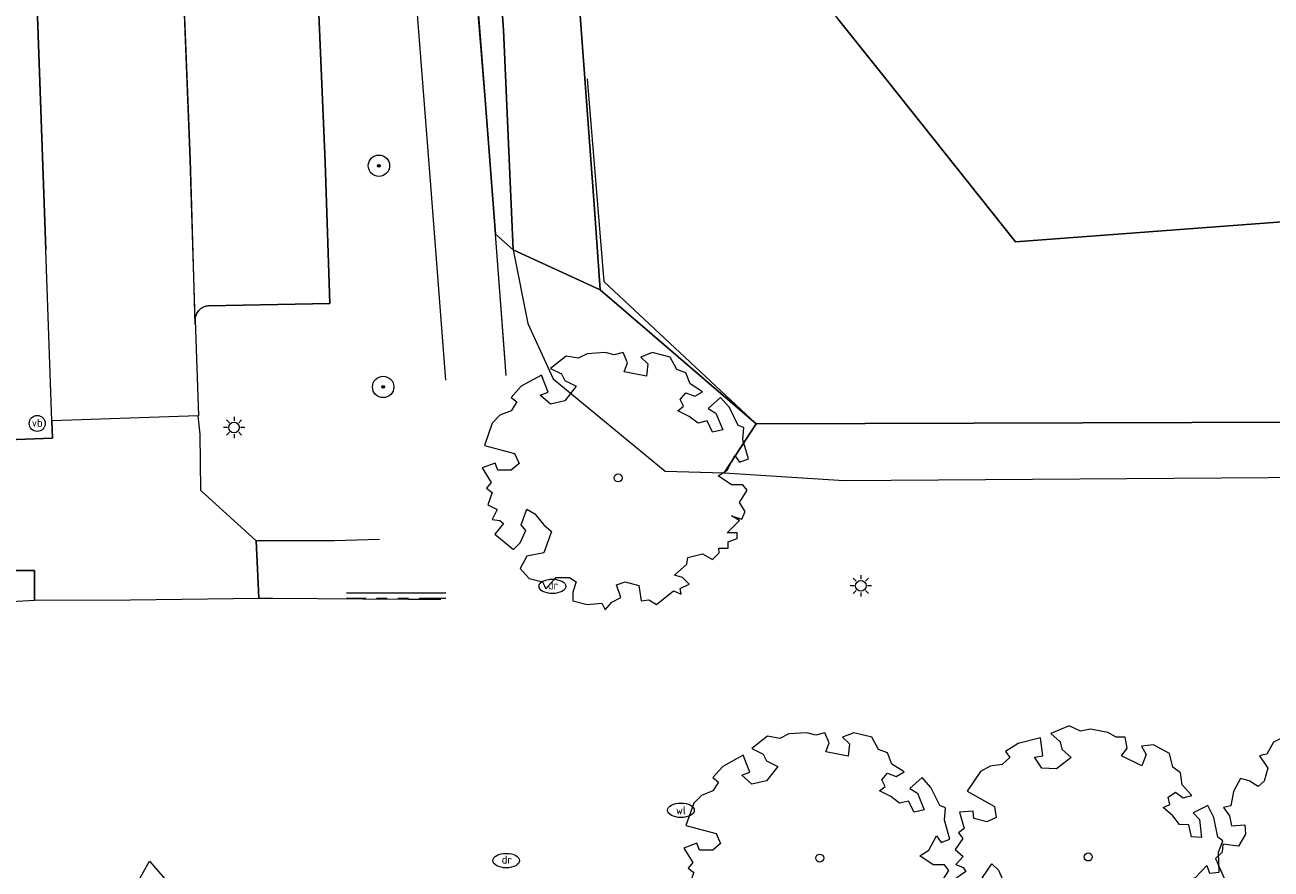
# Model space of a CAD drawing. Header units: metres. Extents: x 97476 to 98458, y 435938 to 436449.
# Tile 21 of 55: x 97983 to 98029, y 436270 to 436302. Entities that reach past the tile are written whole.
import ezdxf
from ezdxf.enums import TextEntityAlignment as Align
from ezdxf.lldxf.tags import DXFTag

# ---------------------------------------------------------------- set-up
doc = ezdxf.new("R2010")
doc.units = ezdxf.units.M
doc.linetypes.add('VH-TROTTOIRBAND-SO', pattern=[15, 5, -2, 2, -2, 2, -2])
for name, color, linetype, lineweight in [('B-WE-GK-BESCHOEIING-G', 252, 'GK-BESCHOEIING', 18), ('B-WE-GR-BEPLANTING_CULTUUR_HEESTERS-GV', 252, 'Continuous', 18), ('B-WE-GR-BOOM-S', 252, 'Continuous', 18), ('B-WE-IE-MEUBILAIR_WEGMEUBILAIR-S', 252, 'Continuous', 18), ('B-WE-KG-GRENS_PERCEEL-G', 150, 'KG-PERCEEL', 18), ('B-WE-KL-ET_LS_OV_LICHTMAST-S', 1, 'Continuous', 18), ('B-WE-KL-WATER-S', 252, 'Continuous', 18), ('B-WE-OG-TERREIN_CULTUURSCHEIDING-GV', 252, 'Continuous', 18), ('B-WE-OG-TERREIN_ERF-GV', 252, 'Continuous', 18), ('B-WE-OG-WATER-GV', 252, 'Continuous', 18), ('B-WE-OG-WATER_SLOOT-GV', 252, 'Continuous', 18), ('B-WE-VH-KANTOPSLUITING_ACHTERKANTBAND-G', 252, 'Continuous', 18), ('B-WE-VH-KANTOPSLUITING_TROTTOIRBAND_180X200-G', 252, 'VH-TROTTOIRBAND-SO', 18), ('B-WE-VH-OPENVERHARDING_BETONSTRAATSTEEN-GV', 252, 'Continuous', 18), ('B-WE-VH-OPENVERHARDING_TEGEL-GV', 252, 'Continuous', 18), ('B-WE-VH-VERHARDING_BETONSTRAATSTEEN-GV', 252, 'Continuous', 18), ('B-WE-VH-VERHARDING_TEGEL-GV', 252, 'Continuous', 18)]:
    doc.layers.add(name, color=color, linetype=linetype, lineweight=lineweight)
doc.styles.add('NLCS-ISO', font='NLCS-ISO.ttf')
doc.styles.get("Standard").update_dxf_attribs({"font": 'arial.ttf'})
doc.linetypes.add('GK-BESCHOEIING', pattern='A,30,-5,[1,NLCS.SHX,S=1,R=0,X=0,Y=0],-5', length=40)
tags = doc.linetypes.add('KG-PERCEEL', pattern='A,5.5,-2,["P",Standard,S=1.8,R=0,X=-0.5,Y=-0.9],-2,5.5,-2,[5,NLCS.SHX,S=0.75,R=0,X=0,Y=0],-2', length=19).pattern_tags.tags
tags[6] = DXFTag(74, 10)

# ---------------------------------------------------------------- blocks, each defined once
blk = doc.blocks.new('SIE-WEG_PAAL_VERKEERSBORD-SO')
at = {"color": 0, "linetype": 'ByBlock', "lineweight": 18}
blk.add_circle((0, 0), 1.5, dxfattribs=at)
at = {"color": 0, "linetype": 'ByBlock', "lineweight": 18, "style": 'NLCS-ISO'}
blk.add_text('vb', height=1.5, dxfattribs=at).set_placement((0, 0.13), align=Align.MIDDLE_CENTER)
blk = doc.blocks.new('SKL-ET_OV_LICHTMAST-SO')
at = {"color": 0, "linetype": 'ByBlock', "lineweight": 18}
for points in [[(-1.25, 0), (-2, 0)], [(-1.41, 1.41), (-0.88, 0.88)], [(0, 2), (0, 1.25)], [(0.88, 0.88), (1.41, 1.41)], [(2, 0), (1.25, 0)], [(-1.41, -1.41), (-0.88, -0.88)], [(0, -1.25), (0, -2)], [(0.88, -0.88), (1.41, -1.41)]]:
    blk.add_lwpolyline(points, dxfattribs=at)
blk.add_circle((0, 0), 1, dxfattribs=at)
blk = doc.blocks.new('SKL-WATER_WATERLEIDINGPUT-SO')
at = {"color": 0, "linetype": 'ByBlock', "lineweight": 18}
blk.add_ellipse((0, 0), major_axis=(2.5, 0), ratio=0.54, dxfattribs=at)
at = {"color": 0, "linetype": 'ByBlock', "lineweight": 18, "style": 'NLCS-ISO'}
blk.add_text('wl', height=1.5, dxfattribs=at).set_placement((0, 0), align=Align.MIDDLE_CENTER)
blk = doc.blocks.new('SKL-WATER_DRAINAGEPUT-SO')
at = {"color": 0, "linetype": 'ByBlock', "lineweight": 18}
blk.add_ellipse((0, 0), major_axis=(2.5, 0), ratio=0.54, dxfattribs=at)
at = {"color": 0, "linetype": 'ByBlock', "lineweight": 18, "style": 'NLCS-ISO'}
blk.add_text('dr', height=1.5, dxfattribs=at).set_placement((0.12, 0.19), align=Align.MIDDLE_CENTER)
blk = doc.blocks.new('SGR-BOOM_01-SO')
at = {"linetype": 'ByBlock', "lineweight": 18}
h = blk.add_hatch(color=0, dxfattribs=at)
h.dxf.hatch_style = 1
edge = h.paths.add_edge_path()
edge.add_arc((0, 0), 0.25, 0, 360)
at = {"color": 0, "linetype": 'ByBlock', "lineweight": 18}
for radius in [2, 0.25]:
    blk.add_circle((0, 0), radius, dxfattribs=at)
blk = doc.blocks.new('SGR-BOOM_06')
at = {"flags": 128}
blk.add_lwpolyline([(2.698, 3.52), (2.53, 3.939), (2.197, 4.064), (1.945, 4.524), (1.273, 4.692), (0.855, 4.524), (1.108, 4.273), (1.064, 3.812), (0.228, 3.98), (0.352, 4.315), (0.184, 4.692), (-0.15, 4.609), (-0.486, 4.692), (-1.155, 4.65), (-1.491, 4.483), (-1.952, 4.565), (-2.539, 4.105), (-2.12, 3.896), (-1.994, 3.644), (-1.575, 3.435), (-1.994, 2.89), (-2.539, 2.766), (-2.915, 3.099), (-2.62, 3.217), (-2.873, 3.855), (-3.628, 3.435), (-4.004, 3.016), (-3.794, 2.848), (-4.004, 2.514), (-4.425, 2.346), (-4.717, 2.054), (-5.01, 1.214), (-3.88, 0.921), (-3.712, 0.544), (-4.004, 0.293), (-4.507, 0.293), (-4.602, 0.556), (-5.093, 0.376), (-4.758, -0.168), (-4.925, -0.377), (-4.717, -0.545), (-4.884, -1.006), (-4.532, -1.182), (-4.717, -1.551), (-4.424, -1.592), (-4.293, -1.707), (-4.619, -2.107), (-3.921, -2.682), (-3.668, -2.431), (-3.46, -1.97), (-3.627, -1.761), (-3.419, -1.174), (-3.124, -1.342), (-2.788, -1.761), (-2.496, -2.01), (-2.788, -2.808), (-3.419, -2.932), (-3.668, -3.394), (-3.333, -3.771), (-2.832, -3.897), (-2.769, -4.022), (-2.706, -4.148), (-2.328, -3.729), (-1.826, -3.729), (-1.575, -3.897), (-1.699, -4.273), (-1.699, -4.609), (-1.154, -4.736), (-0.61, -4.692), (-0.486, -4.945), (-0.233, -4.65), (0.101, -4.483), (-0.059, -4.007), (0.269, -3.896), (0.773, -4.023), (0.856, -4.609), (1.149, -4.565), (1.442, -4.736), (2.071, -4.232), (2.365, -4.356), (2.322, -4.147), (2.657, -3.98), (2.406, -3.728), (2.113, -3.644), (2.574, -3.226), (2.615, -2.975), (3.16, -2.848), (3.538, -3.058), (3.787, -2.807), (3.77, -2.633), (4.123, -2.633), (4.123, -2.387), (4.459, -2.263), (4.459, -2.054), (4.082, -2.054), (4.543, -1.591), (4.25, -1.425), (4.627, -1.55), (4.752, -1.257), (4.543, -0.921), (4.835, -0.461), (4.668, -0.252), (4.25, -0.252), (3.746, 0.085), (4.082, 0.294), (4.375, 0.838), (4.543, 0.589), (4.876, 0.713), (4.667, 1.425), (4.711, 1.886), (4.5, 1.97), (4.164, 2.64), (3.828, 3.013), (3.374, 2.604), (3.663, 2.431), (3.914, 1.802), (3.537, 1.718), (3.327, 2.136), (2.991, 2.054), (2.657, 2.305), (2.238, 2.514), (2.447, 2.682), (2.321, 2.932), (2.53, 3.184), (2.866, 3.059), (3.159, 3.227)], close=True, dxfattribs=at)
blk.add_circle((0, 0), 0.15)

msp = doc.modelspace()

# ---------------------------------------------------------------- linework, layer by layer
at = {"layer": 'B-WE-GK-BESCHOEIING-G', "ltscale": 0.2}
for points in [[(97997.001, 436390.427), (97997.023, 436389.76), (97997.6, 436381.585), (97999.026, 436362.696), (97999.888, 436350.346), (98000.822, 436337.572), (98001.387, 436329.761), (98001.718, 436325.439), (98001.836, 436323.957), (98001.914, 436323.304), (98002.05, 436321.621), (98002.187, 436318.272), (98003.201, 436305.259), (98003.95, 436295.12), (98004.162, 436292.104)], [(98010.27, 436305.76), (98014.855, 436300)], [(98014.855, 436300), (98019.71, 436293.9), (98047.01, 436295.95), (98052.68, 436294.54), (98066.42, 436295.53)], [(98004.162, 436292.104), (98010.001, 436287.084)], [(98010.001, 436287.084), (98217.929, 436287.724)]]:
    msp.add_lwpolyline(points, dxfattribs=at)
at = {"layer": 'B-WE-GR-BEPLANTING_CULTUUR_HEESTERS-GV'}
msp.add_lwpolyline([(97993.222, 436320.371), (97993.04, 436320.367), (97993.043, 436320.232), (97993.309, 436312.576), (97993.457, 436307.584), (97993.661, 436307.59), (97993.666, 436307.405), (97993.765, 436304.399), (97993.773, 436304.211), (97993.561, 436304.202), (97993.867, 436296.876), (97994.041, 436291.592), (97989.503, 436291.5)], dxfattribs=at)
msp.add_lwpolyline([(97989.503, 436291.5, 0.397375), (97988.995, 436290.959)], format="xyb", dxfattribs=at)
at = {"layer": 'B-WE-KG-GRENS_PERCEEL-G', "ltscale": 0.2}
msp.add_lwpolyline([(98003.682, 436300), (98004.298, 436292.412), (98010.001, 436287.084), (98217.929, 436287.724)], dxfattribs=at)
at = {"layer": 'B-WE-OG-TERREIN_CULTUURSCHEIDING-GV'}
msp.add_lwpolyline([(98000.015, 436321.019), (97999.997, 436321.296), (97998.156, 436321.129), (97998.568, 436315.569), (97999.853, 436299.223), (98000.242, 436294.181), (98000.905, 436293.596), (98000.541, 436301.839), (97999.697, 436313.605), (97999.163, 436319.9)], close=True, dxfattribs=at)
at = {"layer": 'B-WE-OG-TERREIN_ERF-GV'}
msp.add_lwpolyline([(98013.061, 436302.253), (98014.855, 436300), (98019.71, 436293.9), (98047.01, 436295.95), (98052.68, 436294.54), (98066.42, 436295.53), (98071.57, 436295.9), (98072.63, 436294.28), (98082.16, 436294.34)], dxfattribs=at)
at = {"layer": 'B-WE-OG-WATER-GV'}
for points in [[(98003.201, 436305.259), (98003.95, 436295.12), (98004.162, 436292.104), (98010.001, 436287.084), (98217.929, 436287.724)], [(98082.16, 436294.34), (98072.63, 436294.28), (98071.57, 436295.9), (98066.42, 436295.53), (98052.68, 436294.54), (98047.01, 436295.95), (98019.71, 436293.9), (98014.855, 436300), (98013.061, 436302.253)]]:
    msp.add_lwpolyline(points, dxfattribs=at)
at = {"layer": 'B-WE-OG-WATER_SLOOT-GV'}
msp.add_lwpolyline([(97999.697, 436313.605), (98000.541, 436301.839), (98000.905, 436293.596), (98004.162, 436292.104), (98003.95, 436295.12), (98003.201, 436305.259)], dxfattribs=at)
for points in [[(98217.929, 436287.724), (98010.001, 436287.084), (98008.806, 436285.249), (98013.298, 436284.956), (98069.746, 436285.362), (98176.188, 436285.63), (98216.04, 436285.782), (98217.905, 436286.002), (98218.127, 436286.028), (98218.677, 436286.19), (98219.422, 436286.99), (98219.636, 436287.975), (98219.589, 436295.328), (98217.97, 436295.29), (98218.02, 436295.18)], [(98008.806, 436285.249), (98010.001, 436287.084), (98004.162, 436292.104), (98000.905, 436293.596), (98001.454, 436290.844), (98002.404, 436288.761), (98006.602, 436285.312)]]:
    msp.add_lwpolyline(points, close=True, dxfattribs=at)
at = {"layer": 'B-WE-VH-KANTOPSLUITING_ACHTERKANTBAND-G', "ltscale": 0.2, "flags": 128}
msp.add_lwpolyline([(97998.391, 436280.736), (97994.671, 436280.736)], dxfattribs=at)
at = {"layer": 'B-WE-VH-KANTOPSLUITING_TROTTOIRBAND_180X200-G', "ltscale": 0.2, "flags": 128}
msp.add_lwpolyline([(97998.389, 436280.536), (97994.671, 436280.536)], dxfattribs=at)
at = {"layer": 'B-WE-VH-OPENVERHARDING_BETONSTRAATSTEEN-GV', "flags": 128}
msp.add_lwpolyline([(97986.895, 436268.88), (97986.815, 436269.858), (97987.291, 436270.705), (97987.944, 436269.95), (97988.035, 436268.885), (97988.818, 436259.731), (97988.002, 436255.752), (97987.382, 436262.978)], close=True, dxfattribs=at)
at = {"layer": 'B-WE-VH-OPENVERHARDING_TEGEL-GV'}
for p, q in [((97999.853, 436299.223), (97998.568, 436315.569)), ((97996.868, 436308.202), (97997.83, 436295.852)), ((98000.242, 436294.181), (97999.853, 436299.223)), ((97997.83, 436295.852), (97998.374, 436288.716)), ((98000.65, 436288.892), (98000.242, 436294.181)), ((97991.879, 436282.699), (97991.287, 436282.699)), ((97991.287, 436282.699), (97991.332, 436281.647)), ((97994.211, 436282.695), (97991.879, 436282.699)), ((97995.907, 436282.751), (97994.211, 436282.695)), ((97991.332, 436281.647), (97991.379, 436280.557)), ((97991.379, 436280.557), (97991.911, 436280.557)), ((97991.911, 436280.557), (97996.969, 436280.519)), ((97996.969, 436280.519), (97998.204, 436280.511))]:
    msp.add_line(p, q, dxfattribs=at)
at = {"layer": 'B-WE-VH-OPENVERHARDING_TEGEL-GV', "flags": 128}
for points in [[(97981.629, 436286.473), (97983.653, 436286.539), (97983.63, 436287.192), (97983.382, 436294.299), (97982.812, 436310.366), (97982.405, 436322.996)], [(97981.252, 436280.381), (97982.99, 436280.483), (97982.989, 436281.589), (97981.642, 436281.588)]]:
    msp.add_lwpolyline(points, dxfattribs=at)
msp.add_lwpolyline([(97983.63, 436287.192), (97983.653, 436286.539), (97981.629, 436286.473), (97981.619, 436283.485), (97981.641, 436282.418), (97981.642, 436281.588), (97982.989, 436281.589), (97982.99, 436280.483), (97986.584, 436280.487), (97991.379, 436280.557), (97991.332, 436281.647), (97991.287, 436282.699), (97989.213, 436284.59), (97989.184, 436286.689), (97989.111, 436287.387)], close=True, dxfattribs=at)
at = {"layer": 'B-WE-VH-VERHARDING_BETONSTRAATSTEEN-GV'}
for p, q in [((97982.812, 436310.366), (97983.406, 436293.602)), ((97988.816, 436296.982), (97988.515, 436304.514)), ((97988.995, 436290.959), (97988.816, 436296.982))]:
    msp.add_line(p, q, dxfattribs=at)
for points in [[(97988.515, 436304.514), (97988.816, 436296.982), (97988.992, 436290.811)], [(97989.503, 436291.5), (97994.041, 436291.592), (97993.867, 436296.876), (97993.561, 436304.202), (97989.013, 436304.017)], [(97988.995, 436290.959), (97989.122, 436287.387)]]:
    msp.add_lwpolyline(points, dxfattribs=at)
msp.add_lwpolyline([(97988.995, 436290.959, -0.397375), (97989.503, 436291.5)], format="xyb", dxfattribs=at)
at = {"layer": 'B-WE-VH-VERHARDING_TEGEL-GV'}
for p, q in [((97999.853, 436299.223), (97998.568, 436315.569)), ((97996.868, 436308.202), (97997.83, 436295.852)), ((98000.242, 436294.181), (97999.853, 436299.223)), ((97997.83, 436295.852), (97998.374, 436288.716)), ((98000.597, 436289.58), (98000.242, 436294.181))]:
    msp.add_line(p, q, dxfattribs=at)

# ---------------------------------------------------------------- block references
at = {"layer": 'B-WE-GR-BOOM-S', "xscale": 0.2, "yscale": 0.2, "zscale": 0.2}
for p in [(97995.879, 436296.747), (97996.04, 436288.464)]:
    msp.add_blockref('SGR-BOOM_01-SO', p, dxfattribs=at)
at = {"layer": 'B-WE-GR-BOOM-S'}
for p in [(98004.838, 436285.055), (98012.387, 436270.818)]:
    msp.add_blockref('SGR-BOOM_06', p, dxfattribs=at)
for p, rotation in [((98032.155, 436270.962), 254.9386963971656), ((98022.44, 436270.858), 345.0841170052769)]:
    msp.add_blockref('SGR-BOOM_06', p, dxfattribs=dict(at, rotation=rotation))
at = {"layer": 'B-WE-IE-MEUBILAIR_WEGMEUBILAIR-S', "xscale": 0.2, "yscale": 0.2, "zscale": 0.2}
msp.add_blockref('SIE-WEG_PAAL_VERKEERSBORD-SO', (97983.086, 436287.096), dxfattribs=at)
at = {"layer": 'B-WE-KL-ET_LS_OV_LICHTMAST-S', "xscale": 0.2, "yscale": 0.2, "zscale": 0.2}
for p in [(97990.456, 436286.944), (98013.925, 436281.014)]:
    msp.add_blockref('SKL-ET_OV_LICHTMAST-SO', p, dxfattribs=at)
at = {"layer": 'B-WE-KL-WATER-S', "xscale": 0.2, "yscale": 0.2, "zscale": 0.2}
for name, p in [('SKL-WATER_DRAINAGEPUT-SO', (98002.375, 436280.995)), ('SKL-WATER_WATERLEIDINGPUT-SO', (98007.19, 436272.607)), ('SKL-WATER_DRAINAGEPUT-SO', (98000.648, 436270.722))]:
    msp.add_blockref(name, p, dxfattribs=at)

doc.saveas('drawing.dxf')
